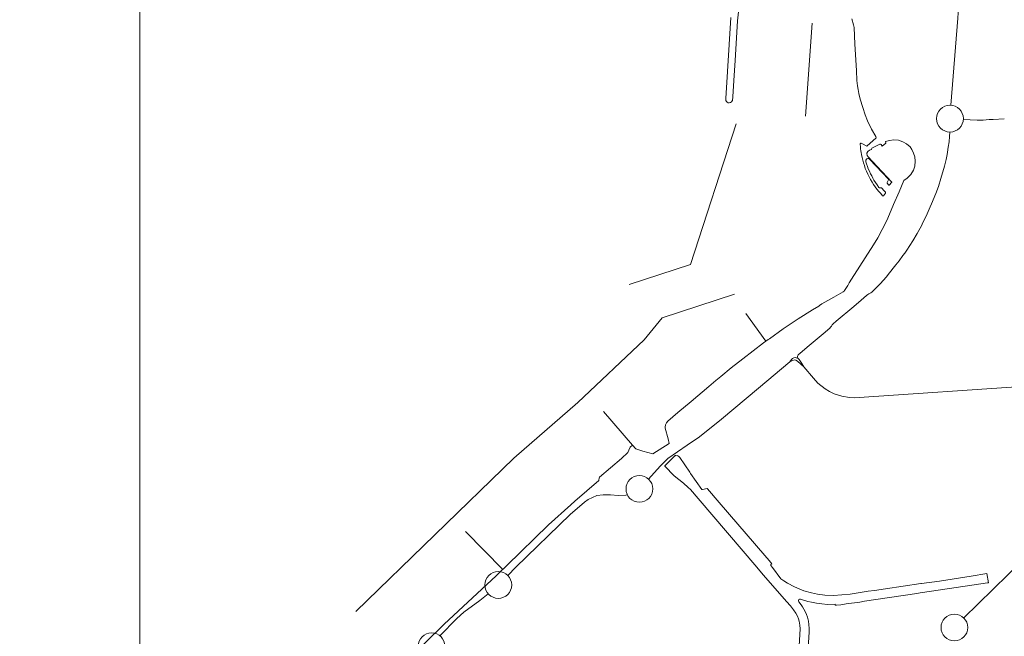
# Model space of a CAD drawing. Header units: metres. Extents: x 160756 to 160966, y 503283 to 503570.
# Tile 22 of 26: x 160910 to 160929, y 503388 to 503399. Entities that reach past the tile are written whole.
import ezdxf

# ---------------------------------------------------------------- set-up
doc = ezdxf.new("R2010")
doc.units = ezdxf.units.M
doc.header["$MEASUREMENT"] = 0
doc.linetypes.add('DGN Style 7', pattern=[13.626466, 6.13191, -2.725293, 2.04397, -2.725293])
for name, color, linetype, lineweight in [('kader', 7, 'Continuous', 0), ('tekening-onderhoek', 7, 'Continuous', 0), ('X-TA-MAATVOERING', 7, 'Continuous', 0)]:
    doc.layers.add(name, color=color, linetype=linetype, lineweight=lineweight)
doc.styles.add('ARIAL', font='arial.ttf', dxfattribs={"height": 2.5})
doc.styles.add('Style-Arial', font='arial.ttf')

# ---------------------------------------------------------------- blocks, each defined once
blk = doc.blocks.new('KA3')
at = {"linetype": 'DGN Style 7'}
blk.add_wipeout([(4200, 0), (4200, 2946), (0, 2946), (0, 0), (4200, 0), (4080, 110), (118.4, 110), (118.4, 2836), (4080, 2836), (4080, 110)], dxfattribs=at)
blk = doc.blocks.new('TOP_zwartwit')
for p, q in [((-69.136, -54.719), (-68.886, -51.25)), ((-70.61, -63.132), (-71.365, -62.096)), ((-70.696, -63.193), (-70.524, -63.07)), ((-60.239, -64.766), (-67.124, -65.227)), ((-75.592, -67.015), (-76.677, -65.752)), ((-80.44, -71.656), (-81.833, -70.237)), ((-80.51, -71.724), (-80.371, -71.588)), ((-62.684, -72.944), (-63.219, -73.469))]:
    blk.add_line(p, q)
at = {"flags": 128}
for points in [[(-71.917, -51.032), (-72.107, -54.057), (-72.108, -54.116), (-72.103, -54.136), (-72.079, -54.175), (-72.059, -54.195), (-72.016, -54.216), (-71.982, -54.22), (-71.936, -54.213)], [(-69.108, -75.781), (-69, -73.996), (-68.996, -73.868), (-69.003, -73.719), (-69.023, -73.59), (-69.06, -73.436), (-69.097, -73.334), (-69.142, -73.232), (-69.24, -73.053), (-69.294, -72.976), (-69.386, -72.868), (-69.4, -72.837), (-69.398, -72.813), (-69.376, -72.783), (-69.351, -72.765), (-69.322, -72.765), (-69.044, -72.853), (-68.908, -72.885), (-68.726, -72.921), (-68.522, -72.947), (-68.306, -72.961), (-68.025, -72.958), (-68.019, -72.992), (-67.977, -72.992), (-67.806, -72.974), (-67.608, -72.942), (-67.097, -72.874), (-66.926, -72.846), (-64.967, -72.553), (-64.854, -72.532), (-64.087, -72.421), (-62.327, -72.162), (-62.294, -72.154), (-62.351, -71.813), (-62.94, -71.911), (-64.12, -72.093), (-64.794, -72.177), (-64.82, -72.183), (-66.148, -72.377), (-66.551, -72.439), (-66.787, -72.474), (-67.466, -72.577), (-68.09, -72.633), (-68.411, -72.614), (-68.689, -72.58), (-68.908, -72.532), (-69.192, -72.451), (-69.348, -72.394), (-69.547, -72.309), (-69.809, -72.171), (-69.948, -72.085), (-70.06, -72.01), (-70.366, -71.582), (-70.43, -71.511), (-70.427, -71.473), (-70.391, -71.445), (-70.491, -71.321), (-70.657, -71.13), (-72.36, -69.151), (-72.799, -68.645), (-72.81, -68.638), (-72.985, -68.67), (-73.009, -68.665), (-73.429, -68.076), (-73.45, -68.017), (-73.822, -67.476), (-73.871, -67.432), (-73.905, -67.41), (-73.927, -67.405), (-73.973, -67.406), (-73.988, -67.391), (-74.34, -67.738), (-74.386, -67.786), (-74.383, -67.799), (-74.034, -68.158), (-73.694, -68.434), (-73.52, -68.589), (-73.435, -68.675), (-73.149, -69.005), (-70.949, -71.575), (-70.843, -71.704), (-70.702, -71.876), (-69.848, -72.86), (-69.696, -73.02), (-69.58, -73.162), (-69.496, -73.288), (-69.436, -73.399), (-69.397, -73.498), (-69.372, -73.586), (-69.355, -73.666), (-69.342, -73.739), (-69.333, -73.87), (-69.57, -77.895)], [(-67.395, -51.083), (-67.336, -51.311), (-67.322, -51.356), (-67.316, -51.402), (-67.285, -52.033), (-67.226, -53.019), (-67.211, -53.383), (-67.187, -53.588), (-67.162, -53.717), (-67.134, -53.875), (-67.087, -54.079), (-66.996, -54.397), (-66.898, -54.671), (-66.818, -54.898), (-66.671, -55.201), (-66.504, -55.484), (-66.491, -55.523), (-66.836, -55.838), (-66.997, -55.755), (-67.055, -55.732), (-67.066, -55.73), (-67.076, -55.733), (-67.083, -55.739), (-67.088, -55.75), (-67.089, -55.761), (-67.081, -55.868), (-67.074, -55.94), (-67.065, -56.011), (-67.054, -56.082), (-67.042, -56.153), (-67.021, -56.258), (-66.995, -56.363), (-66.966, -56.466), (-66.934, -56.569), (-66.897, -56.67), (-66.857, -56.77), (-66.806, -56.885), (-66.759, -56.982), (-66.699, -57.092), (-66.644, -57.185), (-66.586, -57.275), (-66.525, -57.364), (-66.461, -57.45), (-66.393, -57.534), (-66.323, -57.615), (-66.251, -57.692), (-66.242, -57.698), (-66.231, -57.699), (-66.221, -57.697), (-66.213, -57.691), (-66.144, -57.592), (-66.14, -57.58), (-66.142, -57.569), (-66.147, -57.56), (-66.205, -57.497), (-66.274, -57.416), (-66.281, -57.41), (-66.294, -57.402), (-66.308, -57.398), (-66.32, -57.398), (-66.344, -57.402), (-66.358, -57.4), (-66.374, -57.393), (-66.381, -57.388), (-66.388, -57.38), (-66.458, -57.285), (-66.518, -57.198), (-66.574, -57.108), (-66.618, -57.032), (-66.66, -56.954), (-66.7, -56.876), (-66.744, -56.78), (-66.785, -56.682), (-66.817, -56.6), (-66.851, -56.499), (-66.872, -56.432), (-66.88, -56.402), (-66.88, -56.387), (-66.879, -56.375), (-66.876, -56.363), (-66.87, -56.349), (-66.86, -56.334), (-66.844, -56.319), (-66.827, -56.31), (-66.809, -56.304), (-66.788, -56.303), (-66.77, -56.306), (-66.753, -56.312), (-66.735, -56.324), (-66.036, -57.068), (-66.032, -57.074), (-66.03, -57.081), (-66.029, -57.088), (-66.031, -57.095), (-66.079, -57.201), (-66.082, -57.208), (-66.082, -57.215), (-66.08, -57.221), (-66.076, -57.227), (-66.028, -57.289), (-66.023, -57.294), (-66.015, -57.298), (-66.008, -57.299), (-66.001, -57.298), (-65.995, -57.294), (-65.989, -57.29), (-65.913, -57.201), (-65.909, -57.195), (-65.907, -57.184), (-65.908, -57.176), (-65.914, -57.167), (-66.799, -56.226), (-66.815, -56.206), (-66.825, -56.187), (-66.834, -56.167), (-66.84, -56.142), (-66.841, -56.138), (-66.845, -56.101), (-66.806, -56.043), (-66.744, -55.991), (-66.663, -55.97), (-66.653, -55.919), (-66.359, -55.763), (-66.326, -55.763), (-66.307, -55.779), (-66.262, -55.837), (-66.13, -55.731), (-66.137, -55.661), (-65.997, -55.625), (-65.834, -55.605), (-65.655, -55.622), (-65.494, -55.679), (-65.36, -55.755), (-65.226, -55.867), (-65.156, -55.969), (-65.094, -56.099), (-65.052, -56.245), (-65.032, -56.404), (-65.046, -56.585), (-65.097, -56.739), (-65.198, -56.903), (-65.329, -57.039), (-65.46, -57.127), (-65.63, -57.547), (-65.845, -58.025), (-66.058, -58.525), (-66.118, -58.662), (-66.266, -58.957), (-66.433, -59.263), (-66.595, -59.533), (-67.41, -60.815), (-67.496, -60.945), (-67.55, -61.041), (-67.671, -61.234), (-67.688, -61.256), (-67.725, -61.285), (-68.073, -61.479), (-68.517, -61.737), (-68.603, -61.793), (-68.637, -61.814), (-68.869, -61.951), (-69.407, -62.293), (-69.965, -62.667), (-70.475, -63.039), (-70.524, -63.07)], [(-71.936, -54.213), (-71.897, -54.189), (-71.867, -54.15), (-71.858, -54.128), (-71.845, -54.003), (-71.811, -53.389), (-71.762, -52.638), (-71.672, -51.157), (-71.632, -50.822), (-71.594, -50.594), (-71.565, -50.378), (-71.516, -50.06), (-71.49, -49.855), (-71.484, -49.752), (-71.266, -49.766), (-71.243, -49.76), (-71.203, -49.736), (-71.173, -49.7), (-71.162, -49.676), (-71.156, -49.534), (-71.14, -49.307)], [(-63.707, -54.312), (-63.435, -51.055), (-63.424, -50.863), (-63.44, -50.792), (-63.457, -50.767)], [(-62.266, -54.85), (-62.116, -54.838), (-61.704, -54.816)], [(-75.718, -61.014), (-73.434, -60.257), (-71.72, -55.007)], [(-63.235, -54.846), (-62.717, -54.875), (-62.5, -54.871), (-62.266, -54.85)], [(-63.744, -55.312), (-63.748, -55.481), (-63.766, -55.684)], [(-63.766, -55.684), (-63.799, -55.883), (-63.831, -56.064), (-63.841, -56.152), (-63.882, -56.344), (-63.94, -56.583), (-64.072, -57.051), (-64.167, -57.345), (-64.259, -57.609), (-64.303, -57.692), (-64.387, -57.91), (-64.509, -58.197), (-64.626, -58.452), (-64.759, -58.721), (-64.791, -58.795), (-64.962, -59.109), (-65.12, -59.374), (-65.347, -59.728), (-65.42, -59.834), (-65.492, -59.922), (-65.634, -60.119), (-65.754, -60.276), (-66.045, -60.63), (-66.108, -60.72), (-66.341, -60.98), (-66.573, -61.217), (-66.659, -61.3), (-66.693, -61.32), (-66.76, -61.353), (-66.806, -61.378), (-66.852, -61.417), (-67.05, -61.599), (-67.327, -61.83)], [(-85.933, -73.222), (-80.033, -67.501), (-77.633, -65.413), (-75.163, -63.075), (-74.49, -62.261), (-71.789, -61.371)], [(-67.327, -61.83), (-67.982, -62.379), (-68.099, -62.481), (-68.132, -62.518), (-68.164, -62.571), (-68.192, -62.608), (-68.225, -62.644), (-68.472, -62.849), (-68.991, -63.285), (-69.329, -63.569), (-69.411, -63.641), (-69.435, -63.701), (-69.442, -63.757)], [(-70.696, -63.193), (-71.476, -63.793), (-71.905, -64.129), (-72.293, -64.442), (-72.488, -64.601), (-72.742, -64.823), (-73.409, -65.386), (-73.901, -65.794), (-74.278, -66.113), (-74.33, -66.18), (-74.363, -66.256), (-74.377, -66.339), (-74.372, -66.378), (-74.262, -66.773), (-74.221, -66.946), (-74.833, -67.337)], [(-70.893, -64.884), (-69.723, -63.897), (-69.612, -63.848), (-69.533, -63.829), (-69.489, -63.839), (-69.427, -63.878), (-69.309, -63.99), (-69.193, -64.088)], [(-67.124, -65.227), (-67.309, -65.242), (-67.494, -65.23), (-67.775, -65.184), (-68.065, -65.093), (-68.236, -65.011), (-68.398, -64.914), (-68.671, -64.693), (-68.834, -64.514), (-69.193, -64.088), (-69.268, -63.959), (-69.366, -63.816), (-69.391, -63.785), (-69.424, -63.762), (-69.475, -63.748), (-69.519, -63.743), (-69.567, -63.755), (-69.612, -63.776), (-69.658, -63.81), (-69.723, -63.897)], [(-70.893, -64.884), (-72.265, -66.041), (-73.094, -66.697)], [(-73.094, -66.697), (-73.55, -67.009)], [(-75.592, -67.015), (-75.683, -67.091), (-75.702, -67.114), (-75.766, -67.293), (-76.01, -67.508), (-76.829, -68.21), (-76.842, -68.235), (-76.849, -68.329), (-77.757, -69.105), (-77.905, -69.242), (-78.737, -69.994), (-80.291, -71.514), (-80.371, -71.588)], [(-74.833, -67.337), (-75.208, -67.237), (-75.474, -67.153), (-75.592, -67.015)], [(-73.55, -67.009), (-74.279, -67.507), (-74.563, -67.797)], [(-74.563, -67.797), (-74.999, -68.279)], [(-76.93, -68.898), (-77.249, -69.041), (-77.387, -69.141), (-77.923, -69.602), (-79.95, -71.575), (-80.258, -71.882)], [(-75.786, -68.868), (-75.844, -68.881), (-76.133, -68.892), (-76.417, -68.868), (-76.695, -68.865), (-76.93, -68.898)], [(-60.111, -70.336), (-60.299, -70.586), (-60.444, -70.748), (-62.684, -72.944)], [(-80.51, -71.724), (-80.69, -71.898), (-82.639, -73.7), (-83.987, -75.033)], [(-82.794, -74.136), (-82.155, -73.487), (-81.894, -73.256), (-81.307, -72.822), (-80.99, -72.563)]]:
    blk.add_lwpolyline(points, dxfattribs=at)
for centre in [(-63.734, -54.812), (-75.338, -68.646), (-80.611, -72.237), (-63.569, -73.826), (-83.105, -74.528)]:
    blk.add_circle(centre, 0.5)
blk.add_3dface([(-4, -4), (-94, -4), (-94, -110), (-4, -110)])
blk = doc.blocks.new('A3 zw')
at = {"layer": 'kader', "color": 7, "linetype": 'Continuous', "lineweight": 0, "xscale": 0.09999999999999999, "yscale": 0.09999999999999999, "zscale": 0.09999999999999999}
blk.add_blockref('KA3', (0, 0), dxfattribs=at)
at = {"layer": 'X-TA-MAATVOERING'}
blk.add_blockref('TOP_zwartwit', (408, 283.6), dxfattribs=at)
at = {"layer": 'tekening-onderhoek', "color": 7}
for tag, height, style in [('titel', 5, 'Style-Arial'), ('titelregel2', 5, 'Style-Arial'), ('titelregel3', 5, 'Style-Arial'), ('titelregel4', 5, 'Style-Arial'), ('archiefnummer', 3.5, 'ARIAL'), ('van bladen', 2, 'Style-Arial'), ('schaal', 2, 'ARIAL'), ('gewijzigd', 2, 'ARIAL'), ('gewijzigd2', 2, 'ARIAL'), ('get2', 2, 'ARIAL'), ('get3', 2, 'ARIAL'), ('get1', 2, 'ARIAL'), ('datum', 2, 'ARIAL'), ('blad ', 2, 'Style-Arial')]:
    blk.add_attdef(tag, (0, 0), '', height=height, dxfattribs=dict(at, style=style))

msp = doc.modelspace()

# ---------------------------------------------------------------- block references
at = {"layer": 'kader', "color": 7, "linetype": 'Continuous', "lineweight": 0, "xscale": 0.5, "yscale": 0.5, "zscale": 0.5, "rotation": 1.825240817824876e-11}
msp.add_blockref('A3 zw', (160755.734, 503282.88), dxfattribs=at)

doc.saveas('drawing.dxf')
